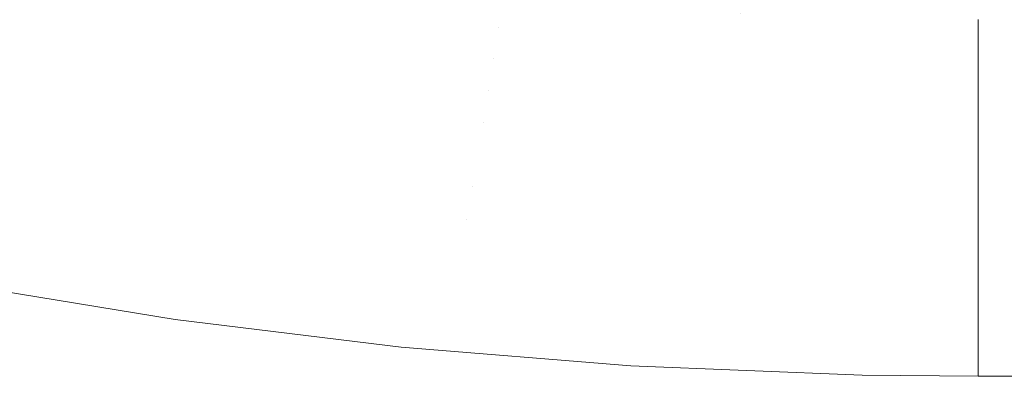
# Model space of a CAD drawing. Header units: centimetres. Extents: x -35.1 to 36.2, y 4.2 to 6.
# Tile 108 of 256: x -10.9694 to -10.8772, y 4.4001 to 4.4334. Entities that reach past the tile are written whole.
import ezdxf

# ---------------------------------------------------------------- set-up
doc = ezdxf.new("R2010")
doc.units = ezdxf.units.CM
doc.header["$LTSCALE"] = 2.54
doc.layers.add('Lucido design-1', color=7, linetype='Continuous')

# ---------------------------------------------------------------- blocks, each defined once
blk = doc.blocks.new('Gruppo-4-1')
at = {"color": 7, "linetype": 'Continuous', "lineweight": 9}
blk.add_3dface([(-34.958478, 5.900089, -2312.32217), (-34.958478, 4.300089, -2312.32217), (36.07398, 4.300089, -2312.32217), (36.07398, 5.900089, -2312.32217)], dxfattribs=at)
for points, invisible_edges in [([(-10.990846, 4.440653, -2313.118292), (-10.969382, 4.43605, -2313.118292), (-10.970358, 4.433177, -2313.119093)], 11), ([(-10.945968, 4.438123, -2313.116431), (-10.924086, 4.435552, -2313.116431), (-10.924567, 4.432691, -2313.117404), (-10.946685, 4.43529, -2313.117404)], 15), ([(-10.925054, 4.429788, -2313.118292), (-10.925548, 4.426847, -2313.119093), (-10.970358, 4.433177, -2313.119093), (-10.969382, 4.43605, -2313.118292)], 15), ([(-10.946685, 4.43529, -2313.117404), (-10.925054, 4.429788, -2313.118292), (-10.969382, 4.43605, -2313.118292)], 11), ([(-10.946685, 4.43529, -2313.117404), (-10.924567, 4.432691, -2313.117404), (-10.925054, 4.429788, -2313.118292)], 11), ([(-10.924567, 4.432691, -2313.117404), (-10.924086, 4.435552, -2313.116431), (-10.901947, 4.433998, -2313.116431)], 11), ([(-10.901947, 4.433998, -2313.116431), (-10.879679, 4.430591, -2313.117395), (-10.924567, 4.432691, -2313.117404)], 11), ([(-10.901947, 4.433998, -2313.116431), (-10.879679, 4.433472, -2313.116417), (-10.879679, 4.430591, -2313.117395)], 9), ([(11.995181, 4.433472, -2313.116417), (11.995181, 4.430591, -2313.117395), (-10.879679, 4.430591, -2313.117395), (-10.879679, 4.433472, -2313.116417)], 10), ([(-10.971346, 4.430271, -2313.119806), (-10.970358, 4.433177, -2313.119093), (-10.925548, 4.426847, -2313.119093), (-10.926047, 4.423871, -2313.119806)], 15), ([(-10.879679, 4.430159, -2313.117542), (-10.925054, 4.429788, -2313.118292), (-10.924567, 4.432691, -2313.117404)], 11), ([(-10.924567, 4.432691, -2313.117404), (-10.879679, 4.430591, -2313.117395), (-10.879679, 4.430159, -2313.117542)], 9), ([(-10.926047, 4.423871, -2313.119806), (-10.926552, 4.420865, -2313.120427), (-10.972343, 4.427334, -2313.120427), (-10.971346, 4.430271, -2313.119806)], 15), ([(-10.879679, 4.425971, -2313.118763), (-10.925548, 4.426847, -2313.119093), (-10.925054, 4.429788, -2313.118292)], 11), ([(-10.879679, 4.430159, -2313.117542), (-10.879679, 4.425971, -2313.118763), (-10.925054, 4.429788, -2313.118292)], 10), ([(11.995181, 4.430591, -2313.117395), (11.995181, 4.430159, -2313.117542), (-10.879679, 4.430159, -2313.117542), (-10.879679, 4.430591, -2313.117395)], 10), ([(-10.879679, 4.430159, -2313.117542), (11.995181, 4.430159, -2313.117542), (11.995181, 4.425971, -2313.118763), (-10.879679, 4.425971, -2313.118763)], 5), ([(-10.97335, 4.424372, -2313.120957), (-10.972343, 4.427334, -2313.120427), (-10.926552, 4.420865, -2313.120427), (-10.927061, 4.417833, -2313.120957)], 15), ([(-10.879679, 4.421733, -2313.1198), (-10.926047, 4.423871, -2313.119806), (-10.925548, 4.426847, -2313.119093)], 11), ([(-10.925548, 4.426847, -2313.119093), (-10.879679, 4.425971, -2313.118763), (-10.879679, 4.421733, -2313.1198)], 9), ([(-10.879679, 4.425971, -2313.118763), (11.995181, 4.425971, -2313.118763), (11.995181, 4.421733, -2313.1198), (-10.879679, 4.421733, -2313.1198)], 5), ([(-10.927061, 4.417833, -2313.120957), (-10.927574, 4.414778, -2313.121392), (-10.974363, 4.421388, -2313.121392), (-10.97335, 4.424372, -2313.120957)], 15), ([(-10.879679, 4.417453, -2313.120651), (-10.926552, 4.420865, -2313.120427), (-10.926047, 4.423871, -2313.119806)], 11), ([(-10.926047, 4.423871, -2313.119806), (-10.879679, 4.421733, -2313.1198), (-10.879679, 4.417453, -2313.120651)], 9), ([(-10.879679, 4.421733, -2313.1198), (11.995181, 4.421733, -2313.1198), (11.995181, 4.417453, -2313.120651), (-10.879679, 4.417453, -2313.120651)], 5), ([(-10.97533, 4.418667, -2313.121684), (-10.974363, 4.421388, -2313.121392), (-10.927574, 4.414778, -2313.121392)], 11), ([(-10.927061, 4.417833, -2313.120957), (-10.926552, 4.420865, -2313.120427), (-10.879679, 4.417453, -2313.120651)], 11), ([(-10.879679, 4.408804, -2313.121789), (-10.976407, 4.415371, -2313.121975), (-10.97533, 4.418667, -2313.121684)], 11), ([(-10.927574, 4.414778, -2313.121392), (-10.879679, 4.409442, -2313.12172), (-10.97533, 4.418667, -2313.121684)], 11), ([(-10.97533, 4.418667, -2313.121684), (-10.879679, 4.409442, -2313.12172), (-10.879679, 4.408804, -2313.121789)], 9), ([(-10.879679, 4.413141, -2313.121314), (-10.927574, 4.414778, -2313.121392), (-10.927061, 4.417833, -2313.120957)], 11), ([(-10.927061, 4.417833, -2313.120957), (-10.879679, 4.417453, -2313.120651), (-10.879679, 4.413141, -2313.121314)], 9), ([(-10.879679, 4.417453, -2313.120651), (11.995181, 4.417453, -2313.120651), (11.995181, 4.413141, -2313.121314), (-10.879679, 4.413141, -2313.121314)], 5), ([(-10.879679, 4.403212, -2313.122102), (-10.977435, 4.412348, -2313.122121), (-10.976407, 4.415371, -2313.121975)], 11), ([(-10.879679, 4.408804, -2313.121789), (-10.879679, 4.404451, -2313.122075), (-10.976407, 4.415371, -2313.121975)], 10), ([(-10.976407, 4.415371, -2313.121975), (-10.879679, 4.404451, -2313.122075), (-10.879679, 4.403212, -2313.122102)], 9), ([(-10.927574, 4.414778, -2313.121392), (-10.879679, 4.412539, -2313.12138), (-10.879679, 4.409442, -2313.12172)], 9), ([(-10.879679, 4.413141, -2313.121314), (-10.879679, 4.412539, -2313.12138), (-10.927574, 4.414778, -2313.121392)], 10), ([(-10.912221, 4.401077, -2313.12217), (-10.933693, 4.402818, -2313.12217), (-10.977435, 4.412348, -2313.122121), (-10.879679, 4.403212, -2313.122102)], 14), ([(-10.933693, 4.402818, -2313.12217), (-10.954859, 4.4054, -2313.12217), (-10.977435, 4.412348, -2313.122121)], 10), ([(-10.954859, 4.4054, -2313.12217), (-10.975617, 4.408787, -2313.12217), (-10.977435, 4.412348, -2313.122121)], 10), ([(11.995181, 4.413141, -2313.121314), (-10.879679, 4.409442, -2313.12172), (-10.879679, 4.412539, -2313.12138)], 9), ([(11.995181, 4.413141, -2313.121314), (11.995181, 4.408804, -2313.121789), (-10.879679, 4.408804, -2313.121789), (-10.879679, 4.409442, -2313.12172)], 10), ([(-10.879679, 4.412539, -2313.12138), (-10.879679, 4.413141, -2313.121314), (11.995181, 4.413141, -2313.121314)], 10), ([(-10.975617, 4.408787, -2313.12217), (-10.954859, 4.4054, -2313.12217), (-34.958478, 4.300089, -2313.12217)], 10), ([(-10.879679, 4.408804, -2313.121789), (11.995181, 4.408804, -2313.121789), (11.995181, 4.404451, -2313.122075), (-10.879679, 4.404451, -2313.122075)], 5), ([(-10.954859, 4.4054, -2313.12217), (-10.933693, 4.402818, -2313.12217), (-34.958478, 4.300089, -2313.12217)], 10), ([(-10.879679, 4.403212, -2313.122102), (-10.879679, 4.404451, -2313.122075), (11.995181, 4.404451, -2313.122075), (11.995181, 4.403212, -2313.122102)], 10), ([(-10.879679, 4.403212, -2313.122102), (-10.890555, 4.400199, -2313.12217), (-10.912221, 4.401077, -2313.12217)], 9), ([(-10.879679, 4.403212, -2313.122102), (-10.879679, 4.400089, -2313.12217), (-10.890555, 4.400199, -2313.12217)], 8), ([(11.995181, 4.403212, -2313.122102), (11.995181, 4.400089, -2313.12217), (-10.879679, 4.400089, -2313.12217), (-10.879679, 4.403212, -2313.122102)], 8), ([(-10.933693, 4.402818, -2313.12217), (-10.912221, 4.401077, -2313.12217), (-34.958478, 4.300089, -2313.12217)], 10), ([(-34.958478, 4.300089, -2313.12217), (-10.912221, 4.401077, -2313.12217), (-10.890555, 4.400199, -2313.12217)], 9), ([(-34.958478, 4.300089, -2313.12217), (-10.890555, 4.400199, -2313.12217), (-10.879679, 4.400089, -2313.12217)], 9)]:
    blk.add_3dface(points, dxfattribs=dict(at, invisible_edges=invisible_edges))

msp = doc.modelspace()

# ---------------------------------------------------------------- block references
at = {"layer": 'Lucido design-1', "color": 7}
msp.add_blockref('Gruppo-4-1', (0, 0), dxfattribs=at)

doc.saveas('drawing.dxf')
